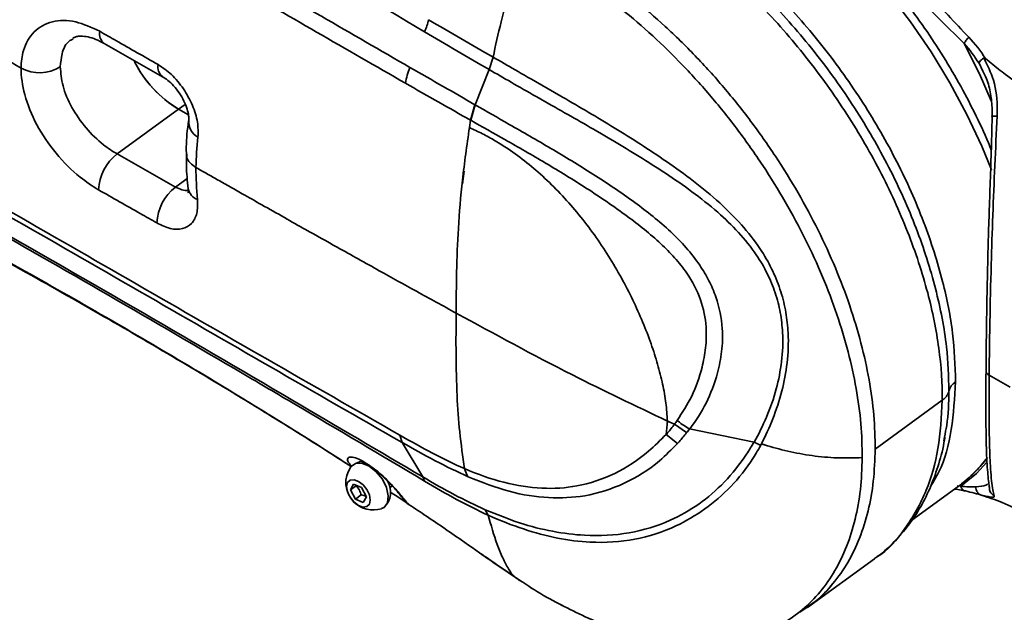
# Model space of a CAD drawing. Header units: millimetres. Extents: x -7686 to -856, y -458 to 6140.
# Tile 75 of 102: x -3483 to -3475, y 2007 to 2012. Entities that reach past the tile are written whole.
import ezdxf

# ---------------------------------------------------------------- set-up
doc = ezdxf.new("R2010")
doc.units = ezdxf.units.MM
doc.header["$LTSCALE"] = 5

msp = doc.modelspace()

# ---------------------------------------------------------------- linework, layer by layer
at = {"linetype": 'Continuous', "lineweight": 35}
for p, q in [((-3482.706, 2011.6729), (-3482.2223, 2011.3974)), ((-3475.4478, 2011.4206), (-3475.5737, 2011.6717)), ((-3479.5145, 2011.4567), (-3479.4816, 2011.56)), ((-3479.5137, 2011.4562), (-3479.4806, 2011.5594)), ((-3475.4199, 2011.4428), (-3475.4508, 2011.5084)), ((-3475.3982, 2011.5469), (-3475.2884, 2011.4586)), ((-3479.6311, 2011.1642), (-3479.5137, 2011.4562)), ((-3479.5145, 2011.4567), (-3479.5137, 2011.4562)), ((-3475.3493, 2011.1977), (-3475.4478, 2011.4206)), ((-3482.0905, 2011.1275), (-3482.0352, 2011.1677)), ((-3482.0905, 2011.1275), (-3482.6005, 2010.7561)), ((-3482.0905, 2011.1275), (-3482.0089, 2011.081)), ((-3482.0089, 2011.081), (-3482.0905, 2011.1275)), ((-3479.6678, 2011.0358), (-3479.632, 2011.1647)), ((-3479.6667, 2011.0352), (-3479.6311, 2011.1642)), ((-3479.6311, 2011.1642), (-3479.632, 2011.1647)), ((-3479.6774, 2010.9743), (-3479.6678, 2011.0358)), ((-3482.1169, 2010.4808), (-3482.6005, 2010.7561)), ((-3479.7216, 2010.6118), (-3479.7343, 2010.5082)), ((-3482.0189, 2010.5522), (-3482.1169, 2010.4808)), ((-3475.1934, 2008.8205), (-3475.3665, 2008.9192)), ((-3476.3114, 2008.3062), (-3475.7551, 2008.7112)), ((-3478.0353, 2008.5392), (-3477.9763, 2008.5129)), ((-3477.9763, 2008.5129), (-3477.8759, 2008.4428)), ((-3477.8521, 2008.4737), (-3477.852, 2008.4738)), ((-3477.3168, 2008.3649), (-3477.8512, 2008.4735)), ((-3480.2557, 2008.4228), (-3480.2351, 2008.3615)), ((-3478.0466, 2008.4275), (-3477.9509, 2008.3536)), ((-3475.7432, 2008.3762), (-3475.7374, 2008.4062)), ((-3480.0653, 2008.0764), (-3480.2351, 2008.3615)), ((-3477.3164, 2008.3648), (-3477.3168, 2008.3649)), ((-3475.7631, 2008.2751), (-3475.7538, 2008.2818)), ((-3475.4726, 2008.1037), (-3475.3845, 2008.1989)), ((-3480.0653, 2008.0764), (-3480.0494, 2008.041)), ((-3475.6012, 2007.9976), (-3475.4726, 2008.1037)), ((-3480.6641, 2007.9676), (-3480.6382, 2008.0158)), ((-3480.6159, 2008.0027), (-3480.6641, 2007.9676)), ((-3480.6382, 2008.0158), (-3480.5721, 2007.9871)), ((-3480.5721, 2007.9871), (-3480.5319, 2007.9102)), ((-3480.3386, 2007.9853), (-3480.3174, 2008.0007)), ((-3476.0088, 2007.7162), (-3475.6237, 2007.9966)), ((-3475.6313, 2008.002), (-3475.6012, 2007.9976)), ((-3475.6237, 2007.9966), (-3475.5973, 2008.0164)), ((-3480.6239, 2007.8907), (-3480.6641, 2007.9676)), ((-3480.5757, 2007.9258), (-3480.6239, 2007.8907)), ((-3480.5319, 2007.9102), (-3480.5578, 2007.862)), ((-3480.2811, 2007.9155), (-3480.3337, 2007.9501)), ((-3480.2811, 2007.9155), (-3480.1844, 2007.8511)), ((-3475.3646, 2007.9748), (-3475.3646, 2007.9748)), ((-3480.5578, 2007.862), (-3480.6239, 2007.8907)), ((-3479.5473, 2007.803), (-3479.5222, 2007.7581)), ((-3476.8731, 2006.9919), (-3476.3169, 2007.3969)), ((-3476.9085, 2006.9726), (-3476.925, 2006.9611))]:
    msp.add_line(p, q, dxfattribs=at)
at = {"linetype": 'Continuous', "lineweight": 35, "flags": 128}
for points in [[(-3475.3461, 2010.6236), (-3475.4268, 2010.82), (-3475.551, 2011.0845), (-3475.6917, 2011.3462), (-3475.8478, 2011.6029), (-3476.018, 2011.8526), (-3476.201, 2012.0933), (-3476.3954, 2012.3231), (-3476.5995, 2012.5401), (-3476.8117, 2012.7425), (-3477.0303, 2012.9289), (-3477.2536, 2013.0976), (-3477.4798, 2013.2472), (-3477.7071, 2013.3768), (-3477.9336, 2013.485), (-3478.1575, 2013.5712), (-3478.377, 2013.6346), (-3478.5905, 2013.6748), (-3478.7961, 2013.6913), (-3478.9922, 2013.684), (-3479.1772, 2013.6531), (-3479.3498, 2013.5987), (-3479.5084, 2013.5214), (-3479.6019, 2013.4601)], [(-3479.4806, 2011.5594), (-3479.4808, 2011.5594), (-3479.4816, 2011.56), (-3479.4816, 2011.56)], [(-3479.6678, 2011.0358), (-3479.6678, 2011.0358), (-3479.6669, 2011.0353), (-3479.6667, 2011.0352)], [(-3482.0105, 2010.4656), (-3482.0107, 2010.4671), (-3482.0109, 2010.4692)], [(-3480.6602, 2008.1595), (-3480.6593, 2008.1607), (-3480.6215, 2008.1877), (-3480.5692, 2008.1892), (-3480.5095, 2008.1652), (-3480.4504, 2008.1188)], [(-3480.4504, 2008.1188), (-3480.4, 2008.0564), (-3480.3651, 2007.9863), (-3480.3503, 2007.9181), (-3480.3576, 2007.8609), (-3480.3862, 2007.8224), (-3480.4072, 2007.812)], [(-3480.5599, 2008.0099), (-3480.5282, 2007.9701), (-3480.5072, 2007.9256), (-3480.5, 2007.8831), (-3480.5077, 2007.8491), (-3480.5292, 2007.8288), (-3480.5611, 2007.8252), (-3480.5987, 2007.839), (-3480.6361, 2007.8679), (-3480.6678, 2007.9077), (-3480.6888, 2007.9522), (-3480.696, 2007.9947), (-3480.6883, 2008.0287), (-3480.6669, 2008.049), (-3480.6349, 2008.0526), (-3480.5974, 2008.0388), (-3480.5599, 2008.0099)]]:
    msp.add_lwpolyline(points, dxfattribs=at)
at = {"linetype": 'Continuous', "lineweight": 35}
for centre, radius, start, end in [((-3480.6193, 2012.0169), 0.6209, 336.57392, 346.35389), ((-3482.643, 2011.7538), 0.1027, 168.82928, 232.1443), ((-3481.5754, 2011.9719), 0.9892, 206.68457, 238.61819), ((-3481.5816, 2011.9659), 0.9808, 207.28351, 238.74565), ((-3482.1597, 2011.4782), 0.1023, 168.91768, 232.377), ((-3483.2439, 2011.7511), 0.3212, 241.70353, 302.57135), ((-3479.6128, 2011.2452), 0.6032, 157.73241, 170.684), ((-3481.855, 2011.0263), 0.1512, 176.5986, 240.55814), ((-3482.3613, 2010.4448), 0.3926, 127.53599, 178.06865), ((-3481.8768, 2010.1692), 0.3934, 127.6225, 177.99652), ((-3481.8932, 2010.4913), 0.1201, 192.32374, 250.5582), ((-3476.3084, 2008.9324), 1.1596, 307.81991, 323.18285), ((-3480.4758, 2008.0279), 0.2266, 144.492, 225.17337), ((-3480.5671, 2008.1226), 0.0809, 88.47276, 124.83106), ((-3480.5081, 2007.95), 0.1763, 324.44984, 39.34424), ((-3480.4758, 2008.0279), 0.2266, 225.17337, 287.62656)]:
    msp.add_arc(centre, radius, start, end, dxfattribs=at)
for points, knots in [([(-3490.5869, 2017.7101), (-3490.5869, 2017.7101), (-3489.8375, 2017.2879), (-3488.0562, 2016.3104), (-3486.0113, 2015.1989), (-3484.1929, 2014.1834), (-3482.8524, 2013.4207), (-3481.3775, 2012.559), (-3480.4461, 2012.0056), (-3480.0496, 2011.77)], [0, 0, 0, 0, 0, 0.213425, 0.501583, 0.573682, 0.729196, 0.884711, 1, 1, 1, 1]), ([(-3480.1711, 2011.4738), (-3480.6608, 2011.7572), (-3482.1492, 2012.6184), (-3483.8902, 2013.6228), (-3486.1651, 2014.9061), (-3488.1565, 2016.0034), (-3489.8769, 2016.9717), (-3490.5848, 2017.3701)], [0, 0, 0, 0, 0.142561, 0.433226, 0.505879, 0.796691, 1, 1, 1, 1]), ([(-3490.6182, 2017.2426), (-3489.9112, 2016.8441), (-3488.1932, 2015.8757), (-3486.2045, 2014.7777), (-3483.9316, 2013.4937), (-3482.1915, 2012.4861), (-3480.6993, 2011.6259), (-3480.2081, 2011.3428)], [0, 0, 0, 0, 0.203332, 0.494102, 0.566739, 0.85739, 1, 1, 1, 1]), ([(-3490.7099, 2015.6534), (-3490.5169, 2015.5404), (-3490.1302, 2015.3138), (-3489.5454, 2014.9764), (-3488.9564, 2014.6385), (-3488.3578, 2014.2963), (-3487.7678, 2013.9596), (-3487.1946, 2013.633), (-3486.6065, 2013.2982), (-3485.9844, 2012.9439), (-3485.3224, 2012.5667), (-3484.659, 2012.1885), (-3484.0171, 2011.8225), (-3483.5962, 2011.5823), (-3483.3962, 2011.4682)], [0, 0, 0, 0, 0.079997, 0.160296, 0.240758, 0.321858, 0.405718, 0.482479, 0.55656, 0.646387, 0.737133, 0.827564, 0.918075, 1, 1, 1, 1]), ([(-3480.2557, 2008.4228), (-3480.6211, 2008.6316), (-3481.7155, 2009.257), (-3483.5265, 2010.3055), (-3485.7182, 2011.5485), (-3487.6441, 2012.628), (-3489.2977, 2013.5481), (-3490.2056, 2014.067), (-3490.6596, 2014.3264)], [0, 0, 0, 0, 0.105601, 0.316324, 0.526924, 0.737525, 0.868764, 1, 1, 1, 1]), ([(-3490.642, 2014.2634), (-3490.1875, 2014.0045), (-3489.2786, 2013.4868), (-3487.623, 2012.5676), (-3485.6946, 2011.4896), (-3483.5019, 2010.2459), (-3481.6901, 2009.1972), (-3480.6009, 2008.5692), (-3480.2351, 2008.3615), (-3480.2351, 2008.3615)], [0, 0, 0, 0, 0.131237, 0.262477, 0.473095, 0.683711, 0.894416, 1, 1, 1, 1, 1]), ([(-3480.0653, 2008.0764), (-3480.0653, 2008.0764), (-3480.4247, 2008.287), (-3481.6607, 2009.0178), (-3483.7944, 2010.2577), (-3486.5017, 2011.7655), (-3488.7915, 2013.0123), (-3490.1546, 2013.7708), (-3490.6137, 2014.0311), (-3490.6137, 2014.0311)], [0, 0, 0, 0, 0, 0.104164, 0.35942, 0.614618, 0.869398, 1, 1, 1, 1, 1]), ([(-3490.5996, 2013.9874), (-3490.1387, 2013.7302), (-3488.7785, 2012.9712), (-3486.4858, 2011.733), (-3483.9281, 2010.3114), (-3482.1521, 2009.2846), (-3480.9122, 2008.553), (-3480.4083, 2008.254), (-3480.0494, 2008.041)], [0, 0, 0, 0, 0.130558, 0.385312, 0.640529, 0.853727, 0.89583, 1, 1, 1, 1]), ([(-3475.349, 2010.7881), (-3475.3569, 2010.8082), (-3475.3975, 2010.9123), (-3475.4869, 2011.1), (-3475.6169, 2011.3489), (-3475.7623, 2011.5933), (-3475.9205, 2011.8315), (-3476.0906, 2012.062), (-3476.2716, 2012.2829), (-3476.4621, 2012.4929), (-3476.6607, 2012.6905), (-3476.8662, 2012.8741), (-3477.0772, 2013.0425), (-3477.2922, 2013.1945), (-3477.5098, 2013.3289), (-3477.7287, 2013.4447), (-3477.9472, 2013.5409), (-3478.164, 2013.6167), (-3478.3775, 2013.6712), (-3478.5861, 2013.7039), (-3478.7881, 2013.7144), (-3478.9816, 2013.7023), (-3479.1652, 2013.668), (-3479.3364, 2013.6113), (-3479.4865, 2013.5403), (-3479.5723, 2013.4788), (-3479.6108, 2013.4513)], [0, 0, 0, 0, 0.0104006, 0.0539077, 0.097387, 0.1408458, 0.1842921, 0.2277341, 0.2711799, 0.3146358, 0.3581104, 0.4016125, 0.4451503, 0.4887317, 0.5323626, 0.5760463, 0.6197801, 0.6635524, 0.7073289, 0.7510494, 0.7946325, 0.8379752, 0.8809736, 0.9235577, 0.9657306, 1, 1, 1, 1]), ([(-3478.9597, 2013.2422), (-3478.867, 2013.2137), (-3478.6815, 2013.1568), (-3478.4811, 2013.0619), (-3478.2301, 2012.9408), (-3477.9357, 2012.7706), (-3477.5129, 2012.4545), (-3477.1096, 2012.0762), (-3476.7361, 2011.6488), (-3476.4044, 2011.1828), (-3476.1224, 2010.6927), (-3475.8996, 2010.1913), (-3475.7475, 2009.7121), (-3475.6587, 2009.2644), (-3475.6494, 2008.9991), (-3475.6447, 2008.8664)], [0, 0, 0, 0, 0.062964, 0.125905, 0.130841, 0.219697, 0.308553, 0.397409, 0.486265, 0.575121, 0.663977, 0.752833, 0.841689, 0.920844, 1, 1, 1, 1]), ([(-3477.1122, 2013.2374), (-3477.1122, 2013.2374), (-3477.0354, 2013.1861), (-3476.8825, 2013.0763), (-3476.5792, 2012.8293), (-3476.2392, 2012.5035), (-3475.8807, 2012.0909), (-3475.6506, 2011.8468), (-3475.5356, 2011.7247)], [0, 0, 0, 0, 0.000002, 0.135029, 0.270093, 0.547217, 0.773651, 1, 1, 1, 1]), ([(-3475.7551, 2008.7112), (-3475.7551, 2008.7112), (-3475.7541, 2008.8498), (-3475.7739, 2009.1398), (-3475.8683, 2009.6111), (-3476.0329, 2010.1099), (-3476.2659, 2010.6222), (-3476.5591, 2011.1219), (-3476.9023, 2011.5958), (-3477.2878, 2012.0294), (-3477.7031, 2012.4117), (-3478.1376, 2012.7303), (-3478.528, 2012.9478), (-3478.8684, 2013.0934), (-3479.0822, 2013.1623), (-3479.1891, 2013.1967)], [0, 0, 0, 0, 0.0000007, 0.0832481, 0.1664957, 0.2557707, 0.3450453, 0.434239, 0.5234328, 0.6127984, 0.7021644, 0.7915345, 0.8809072, 0.9404891, 1, 1, 1, 1]), ([(-3475.6999, 2008.7888), (-3475.7036, 2008.9093), (-3475.7119, 2009.18), (-3475.8013, 2009.6363), (-3475.9611, 2010.1392), (-3476.1889, 2010.646), (-3476.4742, 2011.1418), (-3476.8115, 2011.6118), (-3477.1894, 2012.0441), (-3477.5981, 2012.4242), (-3478.001, 2012.7253), (-3478.3804, 2012.9479), (-3478.6854, 2013.094), (-3478.8797, 2013.1555), (-3478.9536, 2013.1789)], [0, 0, 0, 0, 0.073246, 0.164562, 0.255878, 0.347184, 0.438491, 0.529821, 0.621152, 0.712459, 0.803766, 0.878635, 0.953879, 1, 1, 1, 1]), ([(-3475.5737, 2011.6717), (-3475.6937, 2011.7897), (-3475.934, 2012.0259), (-3476.3016, 2012.4223), (-3476.6398, 2012.7398), (-3476.9379, 2012.984), (-3477.0918, 2013.0914), (-3477.1688, 2013.1451)], [0, 0, 0, 0, 0.2289358, 0.4584693, 0.7261303, 0.8630859, 1, 1, 1, 1]), ([(-3476.3114, 2008.3062), (-3476.3134, 2008.3991), (-3476.3173, 2008.5849), (-3476.3586, 2008.8807), (-3476.4252, 2009.1851), (-3476.519, 2009.4962), (-3476.6383, 2009.8104), (-3476.7819, 2010.1243), (-3476.9484, 2010.4346), (-3477.1358, 2010.738), (-3477.3423, 2011.0311), (-3477.5655, 2011.3108), (-3477.8032, 2011.5742), (-3478.0527, 2011.8184), (-3478.3114, 2012.0409), (-3478.5765, 2012.2386), (-3478.8452, 2012.4122), (-3479.0244, 2012.5038), (-3479.1141, 2012.5496)], [0, 0, 0, 0, 0.0625, 0.125, 0.1875, 0.25, 0.3125, 0.375, 0.4375, 0.5, 0.5625, 0.625, 0.6875, 0.75, 0.8125, 0.875, 0.9375, 1, 1, 1, 1]), ([(-3479.4816, 2011.56), (-3479.4604, 2011.6566), (-3479.4262, 2011.8127), (-3479.3699, 2012.0273), (-3479.3207, 2012.1926), (-3479.2716, 2012.3388), (-3479.2327, 2012.4285), (-3479.215, 2012.4694)], [0, 0, 0, 0, 0.328341, 0.530566, 0.711647, 0.868666, 1, 1, 1, 1]), ([(-3482.7438, 2011.7737), (-3482.8113, 2011.8051), (-3482.9509, 2011.8702), (-3483.145, 2011.865), (-3483.2979, 2011.781), (-3483.3797, 2011.6381), (-3483.3957, 2011.5207), (-3483.3962, 2011.4682), (-3483.3962, 2011.4682)], [0, 0, 0, 0, 0.200288, 0.414306, 0.630096, 0.845767, 0.999997, 1, 1, 1, 1]), ([(-3479.4816, 2011.56), (-3479.4816, 2011.56), (-3479.5714, 2011.6117), (-3479.7499, 2011.715), (-3479.9272, 2011.8186), (-3480.0159, 2011.8704)], [0, 0, 0, 0, 0.0000064, 0.5001507, 1, 1, 1, 1]), ([(-3482.2601, 2011.4978), (-3482.3756, 2011.5636), (-3482.5369, 2011.6555), (-3482.698, 2011.7475), (-3482.7438, 2011.7737)], [0, 0, 0, 0, 0.715855, 1, 1, 1, 1]), ([(-3480.0496, 2011.77), (-3479.9609, 2011.7175), (-3479.7835, 2011.6125), (-3479.6042, 2011.5087), (-3479.5145, 2011.4567)], [0, 0, 0, 0, 0.499778, 1, 1, 1, 1]), ([(-3483.071, 2011.4804), (-3483.0676, 2011.5163), (-3483.0596, 2011.6021), (-3483.0212, 2011.6839), (-3482.9743, 2011.7061), (-3482.9653, 2011.7104)], [0, 0, 0, 0, 0.368122, 0.879468, 1, 1, 1, 1]), ([(-3482.9683, 2011.7157), (-3482.96, 2011.7208), (-3482.9458, 2011.7297), (-3482.9016, 2011.7357), (-3482.8451, 2011.7299), (-3482.778, 2011.7101), (-3482.7299, 2011.6847), (-3482.7061, 2011.6721)], [0, 0, 0, 0, 0.264298, 0.455709, 0.65583, 0.830446, 1, 1, 1, 1]), ([(-3475.4508, 2011.5084), (-3475.4888, 2011.5655), (-3475.5269, 2011.6227), (-3475.5737, 2011.6717), (-3475.5737, 2011.6717)], [0, 0, 0, 0, 0.999978, 1, 1, 1, 1]), ([(-3475.5356, 2011.7247), (-3475.4851, 2011.6685), (-3475.4346, 2011.6123), (-3475.3982, 2011.5469), (-3475.3982, 2011.5469)], [0, 0, 0, 0, 0.9999804, 1, 1, 1, 1]), ([(-3481.9293, 2010.8946), (-3481.9282, 2010.9352), (-3481.926, 2011.0166), (-3481.9706, 2011.1597), (-3482.0455, 2011.2979), (-3482.1457, 2011.4202), (-3482.2224, 2011.4722), (-3482.2601, 2011.4978)], [0, 0, 0, 0, 0.201885, 0.40428, 0.606065, 0.806486, 1, 1, 1, 1]), ([(-3477.2554, 2008.3493), (-3477.2554, 2008.3493), (-3477.222, 2008.4148), (-3477.1583, 2008.5536), (-3477.0832, 2008.7793), (-3477.0367, 2009.0198), (-3477.0275, 2009.2413), (-3477.0493, 2009.4411), (-3477.0905, 2009.6135), (-3477.1575, 2009.7836), (-3477.2576, 2009.9644), (-3477.3975, 2010.1481), (-3477.5811, 2010.3364), (-3477.7895, 2010.5119), (-3478.0841, 2010.7254), (-3478.4513, 2010.9618), (-3478.8806, 2011.2145), (-3479.2219, 2011.4095), (-3479.4202, 2011.5244), (-3479.4806, 2011.5594)], [0, 0, 0, 0, 0.000001, 0.064077, 0.128097, 0.186564, 0.244942, 0.283506, 0.322041, 0.360672, 0.399303, 0.45001, 0.500804, 0.558587, 0.616449, 0.727648, 0.839359, 0.951061, 1, 1, 1, 1]), ([(-3475.4116, 2011.5526), (-3475.4181, 2011.5476), (-3475.4311, 2011.5375), (-3475.4445, 2011.5231), (-3475.4498, 2011.5141), (-3475.4508, 2011.5097), (-3475.4508, 2011.5087), (-3475.4508, 2011.5084)], [0, 0, 0, 0, 0.295575, 0.591147, 0.886768, 0.971385, 1, 1, 1, 1]), ([(-3475.3982, 2011.5469), (-3475.3994, 2011.5479), (-3475.4016, 2011.5497), (-3475.4049, 2011.5518), (-3475.4075, 2011.5529), (-3475.4096, 2011.5532), (-3475.4108, 2011.5531), (-3475.4113, 2011.5527), (-3475.4116, 2011.5526)], [0, 0, 0, 0, 0.31893, 0.54093, 0.776298, 0.870586, 0.950069, 1, 1, 1, 1]), ([(-3475.4116, 2011.5526), (-3475.3812, 2011.4925), (-3475.3138, 2011.3594), (-3475.2978, 2011.1875), (-3475.3008, 2011.0871), (-3475.3013, 2011.0705)], [0, 0, 0, 0, 0.40717, 0.901988, 1, 1, 1, 1]), ([(-3483.3962, 2011.4682), (-3483.3962, 2011.4682), (-3483.3966, 2011.3999), (-3483.3753, 2011.2447), (-3483.2754, 2010.9959), (-3483.1131, 2010.756), (-3482.9285, 2010.5698), (-3482.8052, 2010.4909), (-3482.7537, 2010.458)], [0, 0, 0, 0, 0.000003, 0.20119, 0.416986, 0.632358, 0.846464, 1, 1, 1, 1]), ([(-3482.6005, 2010.7561), (-3482.638, 2010.7799), (-3482.7275, 2010.8368), (-3482.8628, 2010.9693), (-3482.9818, 2011.1399), (-3483.0582, 2011.3205), (-3483.0668, 2011.4282), (-3483.071, 2011.4804)], [0, 0, 0, 0, 0.1545859, 0.369316, 0.5838342, 0.7984131, 1, 1, 1, 1]), ([(-3479.632, 2011.1647), (-3479.7199, 2011.2154), (-3479.8999, 2011.3192), (-3480.0793, 2011.4215), (-3480.1711, 2011.4738)], [0, 0, 0, 0, 0.488295, 1, 1, 1, 1]), ([(-3479.5137, 2011.4562), (-3479.5137, 2011.4562), (-3479.4533, 2011.4213), (-3479.2558, 2011.3067), (-3478.9164, 2011.1151), (-3478.4891, 2010.8711), (-3478.124, 2010.6462), (-3477.8309, 2010.4456), (-3477.6251, 2010.2831), (-3477.443, 2010.1083), (-3477.3041, 2009.9365), (-3477.2043, 2009.7658), (-3477.1371, 2009.6039), (-3477.0956, 2009.4387), (-3477.0736, 2009.2455), (-3477.0829, 2009.0307), (-3477.1305, 2008.7933), (-3477.2092, 2008.5681), (-3477.279, 2008.4296), (-3477.3164, 2008.3648), (-3477.3164, 2008.3648)], [0, 0, 0, 0, 0.000001, 0.049715, 0.162406, 0.275094, 0.387319, 0.444385, 0.501368, 0.550757, 0.600044, 0.637528, 0.675011, 0.712781, 0.750582, 0.808511, 0.866538, 0.933241, 0.999999, 1, 1, 1, 1]), ([(-3475.422, 2011.4481), (-3475.4101, 2011.4258), (-3475.378, 2011.3657), (-3475.3521, 2011.2562), (-3475.341, 2011.1501), (-3475.3427, 2011.0871), (-3475.3433, 2011.0677)], [0, 0, 0, 0, 0.196345, 0.529065, 0.854729, 1, 1, 1, 1]), ([(-3474.5721, 2011.0031), (-3474.6825, 2011.0661), (-3474.9028, 2011.1918), (-3475.1425, 2011.3477), (-3475.2694, 2011.4442), (-3475.2884, 2011.4586)], [0, 0, 0, 0, 0.460521, 0.919474, 1, 1, 1, 1]), ([(-3482.2224, 2011.397), (-3482.2081, 2011.388), (-3482.1792, 2011.3698), (-3482.1298, 2011.3224), (-3482.0831, 2011.263), (-3482.0441, 2011.1952), (-3482.0176, 2011.1277), (-3482.0057, 2011.0744), (-3482.0051, 2011.0413), (-3482.006, 2011.0367), (-3482.0063, 2011.0354)], [0, 0, 0, 0, 0.128191, 0.25962, 0.401616, 0.547355, 0.692103, 0.832998, 0.953388, 1, 1, 1, 1]), ([(-3480.2081, 2011.3428), (-3480.1161, 2011.2904), (-3479.9365, 2011.1881), (-3479.7561, 2011.0859), (-3479.6678, 2011.0358), (-3479.6678, 2011.0358)], [0, 0, 0, 0, 0.51216, 0.999994, 1, 1, 1, 1]), ([(-3477.8512, 2008.4735), (-3477.8512, 2008.4735), (-3477.85, 2008.4751), (-3477.7989, 2008.5398), (-3477.7089, 2008.6815), (-3477.624, 2008.901), (-3477.5807, 2009.114), (-3477.5729, 2009.3246), (-3477.6121, 2009.5285), (-3477.6884, 2009.7052), (-3477.7703, 2009.8435), (-3477.878, 2009.9802), (-3478.0558, 2010.1616), (-3478.3191, 2010.3686), (-3478.6543, 2010.5939), (-3479.0028, 2010.804), (-3479.3284, 2010.9906), (-3479.5369, 2011.1103), (-3479.6311, 2011.1642), (-3479.6311, 2011.1642)], [0, 0, 0, 0, 0.0000011, 0.0021767, 0.0885688, 0.1748314, 0.2279692, 0.2809809, 0.3495327, 0.3845413, 0.4195637, 0.462513, 0.5055491, 0.5975674, 0.7023544, 0.8075186, 0.9126887, 0.9999989, 1, 1, 1, 1]), ([(-3482.0064, 2011.0325), (-3482.0079, 2011.0223), (-3482.0201, 2010.9412), (-3482.0278, 2010.8488), (-3482.0255, 2010.7637), (-3482.0252, 2010.754)], [0, 0, 0, 0, 0.112855, 0.899011, 1, 1, 1, 1]), ([(-3479.6667, 2011.0352), (-3479.5723, 2010.9819), (-3479.3662, 2010.8656), (-3479.0458, 2010.6822), (-3478.7063, 2010.4749), (-3478.3847, 2010.2559), (-3478.1369, 2010.0607), (-3477.974, 2009.8967), (-3477.8524, 2009.7455), (-3477.7485, 2009.547), (-3477.7086, 2009.3312), (-3477.7149, 2009.1446), (-3477.7532, 2008.9475), (-3477.8275, 2008.7384), (-3477.912, 2008.6085), (-3477.9543, 2008.5436)], [0, 0, 0, 0, 0.092695, 0.202342, 0.311988, 0.421266, 0.513048, 0.553644, 0.594141, 0.657038, 0.719938, 0.771432, 0.823059, 0.911455, 1, 1, 1, 1]), ([(-3475.3418, 2011.0676), (-3475.3431, 2011.0053), (-3475.3465, 2010.8477), (-3475.3549, 2010.6), (-3475.3643, 2010.3305), (-3475.3731, 2010.068), (-3475.3797, 2009.8139), (-3475.3846, 2009.5689), (-3475.3884, 2009.3418), (-3475.391, 2009.137), (-3475.3921, 2009.0139), (-3475.3926, 2008.956)], [0, 0, 0, 0, 0.08303, 0.210143, 0.329508, 0.44323, 0.564822, 0.679758, 0.791585, 0.902048, 1, 1, 1, 1]), ([(-3475.3013, 2011.0705), (-3475.3073, 2010.9337), (-3475.3195, 2010.6587), (-3475.3367, 2010.2451), (-3475.3511, 2009.8056), (-3475.3597, 2009.4328), (-3475.3645, 2009.1303), (-3475.3658, 2008.9895), (-3475.3665, 2008.9192)], [0, 0, 0, 0, 0.1785652, 0.35907, 0.541539, 0.7661656, 0.8830865, 1, 1, 1, 1]), ([(-3475.3419, 2011.0676), (-3475.3421, 2011.0678), (-3475.3426, 2011.0684), (-3475.3383, 2011.0692), (-3475.3297, 2011.0699), (-3475.3173, 2011.0704), (-3475.3066, 2011.0705), (-3475.3013, 2011.0705)], [0, 0, 0, 0, 0.130701, 0.348026, 0.565351, 0.782675, 1, 1, 1, 1]), ([(-3479.7878, 2009.4352), (-3479.787, 2009.5485), (-3479.7853, 2009.7802), (-3479.772, 2010.146), (-3479.7389, 2010.5444), (-3479.6983, 2010.8284), (-3479.6774, 2010.9743)], [0, 0, 0, 0, 0.229614, 0.469517, 0.727469, 1, 1, 1, 1]), ([(-3479.6774, 2010.9743), (-3479.6416, 2010.958), (-3479.57, 2010.9254), (-3479.463, 2010.866), (-3479.2867, 2010.7548), (-3479.046, 2010.5625), (-3478.7629, 2010.2582), (-3478.5167, 2009.9123), (-3478.3158, 2009.5459), (-3478.1892, 2009.2424), (-3478.1148, 2009.0104), (-3478.0738, 2008.8461), (-3478.0454, 2008.6882), (-3478.0387, 2008.5887), (-3478.0354, 2008.5392)], [0, 0, 0, 0, 0.042628, 0.08522, 0.127885, 0.25564, 0.383939, 0.513044, 0.640604, 0.765996, 0.825715, 0.88505, 0.942906, 1, 1, 1, 1]), ([(-3481.9458, 2010.6432), (-3481.9458, 2010.6432), (-3481.945, 2010.7295), (-3481.9372, 2010.8121), (-3481.9293, 2010.8946)], [0, 0, 0, 0, 0.000014, 1, 1, 1, 1]), ([(-3482.0248, 2010.7535), (-3482.0251, 2010.6912), (-3482.0254, 2010.5969), (-3482.0137, 2010.499), (-3482.0098, 2010.4658)], [0, 0, 0, 0, 0.659858, 1, 1, 1, 1]), ([(-3481.9458, 2010.6432), (-3481.9634, 2010.6555), (-3481.9985, 2010.68), (-3482.0233, 2010.7206), (-3482.0218, 2010.7457), (-3482.0213, 2010.7541)], [0, 0, 0, 0, 0.399288, 0.798575, 1, 1, 1, 1]), ([(-3481.9332, 2010.378), (-3481.9397, 2010.4675), (-3481.9463, 2010.5571), (-3481.9458, 2010.6432), (-3481.9458, 2010.6432)], [0, 0, 0, 0, 0.999986, 1, 1, 1, 1]), ([(-3481.9458, 2010.6432), (-3481.9179, 2010.6273), (-3481.8603, 2010.5947), (-3481.7704, 2010.5437), (-3481.6703, 2010.487), (-3481.546, 2010.4167), (-3481.3916, 2010.3293), (-3481.2165, 2010.2305), (-3481.0077, 2010.1128), (-3480.7454, 2009.9656), (-3480.4392, 2009.7943), (-3480.1104, 2009.6123), (-3479.8974, 2009.4954), (-3479.7878, 2009.4352)], [0, 0, 0, 0, 0.039122, 0.080491, 0.125613, 0.179068, 0.254036, 0.341216, 0.423401, 0.545153, 0.706348, 0.848945, 1, 1, 1, 1]), ([(-3484.7917, 2010.5615), (-3484.7879, 2010.5595), (-3484.5505, 2010.4353), (-3484.0746, 2010.1771), (-3483.3646, 2009.7854), (-3482.657, 2009.3819), (-3481.9706, 2008.9785), (-3481.366, 2008.6102), (-3480.9331, 2008.3399), (-3480.7177, 2008.2), (-3480.6583, 2008.1614)], [0, 0, 0, 0, 0.002785, 0.172152, 0.345057, 0.517659, 0.685374, 0.843129, 0.956753, 1, 1, 1, 1]), ([(-3480.6724, 2008.1705), (-3480.7418, 2008.2151), (-3480.9906, 2008.3752), (-3481.4398, 2008.6543), (-3482.0361, 2009.0146), (-3482.6811, 2009.3922), (-3483.3617, 2009.7788), (-3484.0595, 2010.1646), (-3484.5287, 2010.4149), (-3484.7624, 2010.5396)], [0, 0, 0, 0, 0.0510068, 0.1829795, 0.3297638, 0.4885016, 0.6559336, 0.8286323, 1, 1, 1, 1]), ([(-3482.7537, 2010.458), (-3482.6383, 2010.3924), (-3482.4771, 2010.3007), (-3482.3158, 2010.209), (-3482.2699, 2010.183)], [0, 0, 0, 0, 0.715855, 1, 1, 1, 1]), ([(-3482.0107, 2010.4564), (-3482.0114, 2010.456), (-3482.0242, 2010.4489), (-3482.0609, 2010.4547), (-3482.0984, 2010.4722), (-3482.1169, 2010.4808)], [0, 0, 0, 0, 0.032282, 0.523328, 1, 1, 1, 1]), ([(-3482.0117, 2010.4693), (-3482.0108, 2010.4615), (-3482.0085, 2010.4422), (-3482.0122, 2010.4331), (-3482.0111, 2010.4355), (-3482.0111, 2010.4356)], [0, 0, 0, 0, 0.400774, 0.983289, 1, 1, 1, 1]), ([(-3482.2699, 2010.183), (-3482.2322, 2010.1651), (-3482.1554, 2010.1288), (-3482.0543, 2010.1291), (-3481.978, 2010.1728), (-3481.9317, 2010.257), (-3481.9327, 2010.3377), (-3481.9332, 2010.378)], [0, 0, 0, 0, 0.193514, 0.393935, 0.59572, 0.798115, 1, 1, 1, 1]), ([(-3479.7191, 2008.1449), (-3479.7331, 2008.2454), (-3479.7605, 2008.4411), (-3479.783, 2008.7595), (-3479.7904, 2009.0902), (-3479.7887, 2009.3219), (-3479.7878, 2009.4352)], [0, 0, 0, 0, 0.248334, 0.483493, 0.747406, 1, 1, 1, 1]), ([(-3479.7878, 2009.4352), (-3479.4697, 2009.2618), (-3478.9001, 2008.9512), (-3478.3002, 2008.6654), (-3478.0354, 2008.5392)], [0, 0, 0, 0, 0.558506, 1, 1, 1, 1]), ([(-3475.3926, 2008.9563), (-3475.3929, 2008.91), (-3475.3936, 2008.8047), (-3475.3938, 2008.6529), (-3475.3931, 2008.503), (-3475.3913, 2008.3688), (-3475.3881, 2008.2514), (-3475.3823, 2008.1528), (-3475.3754, 2008.0736), (-3475.3683, 2008.0132), (-3475.3654, 2007.9904), (-3475.364, 2007.9793)], [0, 0, 0, 0, 0.082221, 0.186547, 0.296494, 0.407975, 0.522132, 0.639644, 0.758064, 0.882254, 1, 1, 1, 1]), ([(-3475.3919, 2008.9559), (-3475.3921, 2008.955), (-3475.3938, 2008.9478), (-3475.3862, 2008.9337), (-3475.3731, 2008.924), (-3475.3665, 2008.9192)], [0, 0, 0, 0, 0.066558, 0.533279, 1, 1, 1, 1]), ([(-3475.3665, 2008.9192), (-3475.3665, 2008.9192), (-3475.3675, 2008.7875), (-3475.3677, 2008.6037), (-3475.3651, 2008.3993), (-3475.3613, 2008.2586), (-3475.3553, 2008.1379), (-3475.3468, 2008.0389), (-3475.3359, 2007.9647), (-3475.3285, 2007.9345), (-3475.3249, 2007.9195)], [0, 0, 0, 0, 0.000002, 0.2244114, 0.3413873, 0.4583814, 0.5914874, 0.7246316, 0.8622927, 1, 1, 1, 1]), ([(-3475.6447, 2008.8664), (-3475.6529, 2008.731), (-3475.6693, 2008.4603), (-3475.7463, 2008.1698), (-3475.8283, 2008.0354), (-3475.8526, 2007.9957)], [0, 0, 0, 0, 0.413356, 0.826712, 1, 1, 1, 1]), ([(-3475.6999, 2008.7888), (-3475.7023, 2008.7808), (-3475.7076, 2008.7626), (-3475.7255, 2008.7357), (-3475.7452, 2008.7194), (-3475.7551, 2008.7112)], [0, 0, 0, 0, 0.282138, 0.641069, 1, 1, 1, 1]), ([(-3475.7374, 2008.4062), (-3475.7306, 2008.438), (-3475.7053, 2008.5568), (-3475.7022, 2008.6907), (-3475.6999, 2008.7888)], [0, 0, 0, 0, 0.268287, 1, 1, 1, 1]), ([(-3476.3185, 2007.3993), (-3476.3123, 2007.4027), (-3476.2081, 2007.4586), (-3476.0557, 2007.6434), (-3475.882, 2007.9435), (-3475.7774, 2008.3043), (-3475.7626, 2008.5744), (-3475.7551, 2008.7112)], [0, 0, 0, 0, 0.015842, 0.266834, 0.525113, 0.759606, 1, 1, 1, 1]), ([(-3477.9763, 2008.5129), (-3477.9763, 2008.5129), (-3477.9948, 2008.4881), (-3478.0181, 2008.4594), (-3478.0425, 2008.4321), (-3478.0466, 2008.4276), (-3478.0466, 2008.4276)], [0, 0, 0, 0, 0.000026, 0.832688, 0.999974, 1, 1, 1, 1]), ([(-3478.0465, 2008.4278), (-3478.0449, 2008.4399), (-3478.0416, 2008.4643), (-3478.0378, 2008.5015), (-3478.0362, 2008.5267), (-3478.0354, 2008.5392)], [0, 0, 0, 0, 0.333875, 0.669576, 1, 1, 1, 1]), ([(-3477.9543, 2008.5436), (-3477.9616, 2008.5333), (-3477.9688, 2008.5229), (-3477.9763, 2008.5129), (-3477.9763, 2008.5129)], [0, 0, 0, 0, 0.999946, 1, 1, 1, 1]), ([(-3477.9543, 2008.5436), (-3477.952, 2008.5416), (-3477.9211, 2008.5145), (-3477.8852, 2008.4934), (-3477.852, 2008.4738)], [0, 0, 0, 0, 0.074112, 1, 1, 1, 1]), ([(-3477.8759, 2008.4428), (-3477.8759, 2008.4428), (-3477.8679, 2008.453), (-3477.8599, 2008.4633), (-3477.8521, 2008.4737), (-3477.8521, 2008.4737)], [0, 0, 0, 0, 0.000105, 0.999923, 1, 1, 1, 1]), ([(-3477.852, 2008.4738), (-3477.8518, 2008.4737), (-3477.8515, 2008.4736), (-3477.8513, 2008.4735), (-3477.8512, 2008.4735)], [0, 0, 0, 0, 0.797593, 1, 1, 1, 1]), ([(-3479.7191, 2008.1448), (-3479.7191, 2008.1448), (-3479.8069, 2008.1826), (-3479.9855, 2008.2701), (-3480.1654, 2008.3718), (-3480.2557, 2008.4228)], [0, 0, 0, 0, 0.000006, 0.498238, 1, 1, 1, 1]), ([(-3478.0465, 2008.4278), (-3478.094, 2008.3799), (-3478.2234, 2008.2491), (-3478.467, 2008.0925), (-3478.7639, 2007.9911), (-3479.0726, 2007.9712), (-3479.3852, 2008.0183), (-3479.6078, 2008.0969), (-3479.7191, 2008.1449), (-3479.7191, 2008.1449)], [0, 0, 0, 0, 0.1144038, 0.3124049, 0.5102352, 0.6748776, 0.8393487, 0.9999984, 1, 1, 1, 1]), ([(-3477.9509, 2008.3536), (-3477.9466, 2008.3584), (-3477.9209, 2008.387), (-3477.8964, 2008.4174), (-3477.8759, 2008.4428)], [0, 0, 0, 0, 0.166315, 1, 1, 1, 1]), ([(-3476.2949, 2007.4147), (-3476.2923, 2007.4164), (-3476.2401, 2007.4512), (-3476.1516, 2007.5371), (-3476.0322, 2007.6727), (-3475.9312, 2007.8276), (-3475.847, 2007.9977), (-3475.7827, 2008.1838), (-3475.7453, 2008.321), (-3475.735, 2008.3991), (-3475.734, 2008.4067)], [0, 0, 0, 0, 0.008425, 0.168868, 0.329484, 0.490822, 0.653201, 0.816152, 0.981926, 1, 1, 1, 1]), ([(-3480.2351, 2008.3615), (-3480.2351, 2008.3615), (-3480.1437, 2008.3096), (-3479.96, 2008.2041), (-3479.779, 2008.119), (-3479.6883, 2008.0764)], [0, 0, 0, 0, 0.0000063, 0.4990903, 1, 1, 1, 1]), ([(-3479.6883, 2008.0764), (-3479.5735, 2008.0316), (-3479.3415, 2007.9409), (-3479.0175, 2007.8929), (-3478.6979, 2007.9098), (-3478.389, 2008.01), (-3478.134, 2008.168), (-3478.0001, 2008.3039), (-3477.951, 2008.3537)], [0, 0, 0, 0, 0.161351, 0.326154, 0.491126, 0.688398, 0.885731, 1, 1, 1, 1]), ([(-3477.3168, 2008.3649), (-3477.3168, 2008.3649), (-3477.337, 2008.3298), (-3477.4128, 2008.209), (-3477.5571, 2008.0257), (-3477.7717, 2007.843), (-3478.0352, 2007.6923), (-3478.349, 2007.5979), (-3478.6781, 2007.5798), (-3478.9854, 2007.6183), (-3479.2604, 2007.6865), (-3479.4518, 2007.7642), (-3479.5473, 2007.803)], [0, 0, 0, 0, 0.0000012, 0.0446018, 0.1589215, 0.273738, 0.3881763, 0.5401506, 0.6921564, 0.7947077, 0.8975272, 1, 1, 1, 1]), ([(-3479.5222, 2007.7581), (-3479.5222, 2007.7581), (-3479.4235, 2007.7133), (-3479.2281, 2007.6367), (-3478.9455, 2007.5616), (-3478.6322, 2007.5222), (-3478.3009, 2007.5445), (-3477.9881, 2007.6465), (-3477.7224, 2007.8017), (-3477.5044, 2007.9877), (-3477.3543, 2008.1777), (-3477.2778, 2008.3079), (-3477.2549, 2008.3491), (-3477.2549, 2008.3491)], [0, 0, 0, 0, 0.000001, 0.102157, 0.204666, 0.30685, 0.4578, 0.60879, 0.722397, 0.836323, 0.949708, 0.999999, 1, 1, 1, 1]), ([(-3477.3164, 2008.3648), (-3477.3104, 2008.3618), (-3477.3003, 2008.3567), (-3477.2875, 2008.3499), (-3477.2782, 2008.3452), (-3477.2715, 2008.3421), (-3477.2665, 2008.3406), (-3477.263, 2008.3404), (-3477.2601, 2008.3415), (-3477.2587, 2008.3432), (-3477.2578, 2008.3444), (-3477.2577, 2008.3447)], [0, 0, 0, 0, 0.290498, 0.487784, 0.623289, 0.742151, 0.810671, 0.859596, 0.908795, 0.984436, 1, 1, 1, 1]), ([(-3477.2577, 2008.3447), (-3477.2569, 2008.3462), (-3477.2561, 2008.3477), (-3477.2554, 2008.3493), (-3477.2554, 2008.3493)], [0, 0, 0, 0, 0.999378, 1, 1, 1, 1]), ([(-3477.2549, 2008.3491), (-3477.2549, 2008.3491), (-3477.2549, 2008.3491), (-3477.2549, 2008.3491), (-3477.2549, 2008.3491), (-3477.2549, 2008.3491), (-3477.255, 2008.3489), (-3477.2555, 2008.3482), (-3477.2563, 2008.3467), (-3477.2572, 2008.3454), (-3477.2577, 2008.3447)], [0, 0, 0, 0, 0.0001554, 0.0005004, 0.0018785, 0.0073414, 0.0291343, 0.1162468, 0.4646318, 1, 1, 1, 1]), ([(-3477.2549, 2008.3491), (-3477.2465, 2008.3465), (-3477.1752, 2008.3245), (-3477.0377, 2008.2871), (-3476.8364, 2008.2486), (-3476.6279, 2008.2299), (-3476.4885, 2008.2338), (-3476.4188, 2008.2358)], [0, 0, 0, 0, 0.031967, 0.274048, 0.516044, 0.757961, 1, 1, 1, 1]), ([(-3480.1769, 2007.8433), (-3480.1772, 2007.8435), (-3480.1874, 2007.8476), (-3480.2138, 2007.8843), (-3480.2797, 2007.9648), (-3480.361, 2008.052), (-3480.4405, 2008.1231), (-3480.5145, 2008.1784), (-3480.5814, 2008.2181), (-3480.6395, 2008.2403), (-3480.6789, 2008.2417), (-3480.6924, 2008.2226), (-3480.6842, 2008.1939), (-3480.66, 2008.1724), (-3480.6524, 2008.1657)], [0, 0, 0, 0, 0.005587, 0.150981, 0.272826, 0.375604, 0.46544, 0.529656, 0.608695, 0.688095, 0.769803, 0.857769, 0.955467, 1, 1, 1, 1]), ([(-3476.4188, 2008.2358), (-3476.4221, 2008.1462), (-3476.4289, 2007.9669), (-3476.4741, 2007.721), (-3476.5445, 2007.4953), (-3476.6419, 2007.2937), (-3476.7645, 2007.118), (-3476.9113, 2006.9701), (-3477.0806, 2006.8516), (-3477.2705, 2006.7638), (-3477.4791, 2006.7077), (-3477.7041, 2006.6837), (-3477.9431, 2006.6924), (-3478.1936, 2006.7331), (-3478.4528, 2006.8068), (-3478.6946, 2006.8991), (-3478.8499, 2006.9798), (-3478.9158, 2007.014)], [0, 0, 0, 0, 0.067858, 0.135715, 0.203573, 0.271431, 0.339288, 0.407146, 0.475004, 0.542861, 0.610719, 0.678577, 0.746434, 0.814292, 0.882149, 0.950007, 1, 1, 1, 1]), ([(-3476.3114, 2008.3062), (-3476.3147, 2008.2163), (-3476.3215, 2008.0367), (-3476.3668, 2007.7902), (-3476.4374, 2007.564), (-3476.5349, 2007.3617), (-3476.6583, 2007.1863), (-3476.7915, 2007.0476), (-3476.8929, 2006.9815), (-3476.9364, 2006.953)], [0, 0, 0, 0, 0.148065, 0.296129, 0.444194, 0.592259, 0.740323, 0.888388, 1, 1, 1, 1]), ([(-3476.3114, 2008.3062), (-3476.3147, 2008.2163), (-3476.3215, 2008.0367), (-3476.3668, 2007.7901), (-3476.4374, 2007.564), (-3476.5347, 2007.3615), (-3476.6588, 2007.1869), (-3476.773, 2007.0641), (-3476.8531, 2007.0107), (-3476.8757, 2006.9955)], [0, 0, 0, 0, 0.1563613, 0.3127229, 0.4690836, 0.6254451, 0.7818068, 0.9381676, 1, 1, 1, 1]), ([(-3475.5953, 2008.0188), (-3475.5535, 2008.0527), (-3475.4773, 2008.1145), (-3475.4145, 2008.1918), (-3475.3861, 2008.2267)], [0, 0, 0, 0, 0.548421, 1, 1, 1, 1]), ([(-3480.5662, 2008.2019), (-3480.556, 2008.1968), (-3480.5307, 2008.184), (-3480.4795, 2008.1493), (-3480.4205, 2008.1021), (-3480.3623, 2008.0483), (-3480.3096, 2007.9933), (-3480.2649, 2007.9421), (-3480.2296, 2007.8973), (-3480.2039, 2007.8699), (-3480.1917, 2007.8499), (-3480.1774, 2007.8437), (-3480.1768, 2007.8434)], [0, 0, 0, 0, 0.07026, 0.173849, 0.281635, 0.392403, 0.508437, 0.629763, 0.758095, 0.901031, 0.995888, 1, 1, 1, 1]), ([(-3479.7191, 2008.1448), (-3479.7122, 2008.1246), (-3479.7037, 2008.0996), (-3479.6907, 2008.0801), (-3479.6883, 2008.0764)], [0, 0, 0, 0, 0.810092, 1, 1, 1, 1]), ([(-3479.5473, 2007.803), (-3479.632, 2007.8429), (-3479.802, 2007.9229), (-3479.9773, 2008.0249), (-3480.0653, 2008.0764), (-3480.0653, 2008.0764)], [0, 0, 0, 0, 0.497863, 0.999994, 1, 1, 1, 1]), ([(-3480.6159, 2008.0027), (-3480.6064, 2007.9907), (-3480.5885, 2007.9682), (-3480.5798, 2007.9392), (-3480.5757, 2007.9258)], [0, 0, 0, 0, 0.534595, 1, 1, 1, 1]), ([(-3480.0494, 2008.041), (-3479.9607, 2007.9891), (-3479.7829, 2007.8849), (-3479.6086, 2007.7973), (-3479.5222, 2007.7581), (-3479.5222, 2007.7581)], [0, 0, 0, 0, 0.498626, 0.999994, 1, 1, 1, 1]), ([(-3475.6012, 2007.9976), (-3475.6012, 2007.9976), (-3475.554, 2007.9931), (-3475.5156, 2007.9925), (-3475.4772, 2007.9919)], [0, 0, 0, 0, 0.000022, 1, 1, 1, 1]), ([(-3475.4772, 2007.9919), (-3475.4442, 2007.9959), (-3475.3966, 2008.0018), (-3475.3811, 2008.0152), (-3475.3763, 2008.0194)], [0, 0, 0, 0, 0.690331, 1, 1, 1, 1]), ([(-3475.4772, 2007.9919), (-3475.4772, 2007.9911), (-3475.4771, 2007.9878), (-3475.4763, 2007.9762), (-3475.4712, 2007.9578), (-3475.458, 2007.9378), (-3475.4451, 2007.9304), (-3475.4387, 2007.9267)], [0, 0, 0, 0, 0.0286145, 0.1132318, 0.4088526, 0.7044253, 1, 1, 1, 1]), ([(-3480.5757, 2007.9258), (-3480.561, 2007.9228), (-3480.5446, 2007.9195), (-3480.5337, 2007.9123), (-3480.5327, 2007.9117)], [0, 0, 0, 0, 0.905223, 1, 1, 1, 1]), ([(-3475.6538, 2007.9746), (-3475.636, 2007.9724), (-3475.6073, 2007.9688), (-3475.5776, 2007.9611), (-3475.5664, 2007.9582)], [0, 0, 0, 0, 0.622977, 1, 1, 1, 1]), ([(-3475.4253, 2007.9222), (-3475.4253, 2007.9222), (-3475.4621, 2007.9337), (-3475.513, 2007.9463), (-3475.5638, 2007.959)], [0, 0, 0, 0, 0.00002, 1, 1, 1, 1]), ([(-3475.4387, 2007.9267), (-3475.4384, 2007.9265), (-3475.4377, 2007.9262), (-3475.436, 2007.9256), (-3475.4321, 2007.9243), (-3475.4285, 2007.9232), (-3475.4258, 2007.9224), (-3475.4253, 2007.9222)], [0, 0, 0, 0, 0.068712, 0.157954, 0.321789, 0.874991, 1, 1, 1, 1]), ([(-3475.3249, 2007.9195), (-3475.3248, 2007.9146), (-3475.3247, 2007.9045), (-3475.3543, 2007.9069), (-3475.4079, 2007.9195), (-3475.4387, 2007.9267)], [0, 0, 0, 0, 0.292361, 0.593538, 1, 1, 1, 1]), ([(-3475.0607, 2007.7699), (-3475.1268, 2007.8032), (-3475.2498, 2007.8651), (-3475.3698, 2007.9041), (-3475.4253, 2007.9222)], [0, 0, 0, 0, 0.537232, 1, 1, 1, 1]), ([(-3475.3651, 2007.9794), (-3475.3651, 2007.9792), (-3475.3652, 2007.9728), (-3475.3613, 2007.9604), (-3475.3531, 2007.9438), (-3475.3408, 2007.9294), (-3475.3302, 2007.9228), (-3475.3249, 2007.9195)], [0, 0, 0, 0, 0.007183, 0.255388, 0.503592, 0.751796, 1, 1, 1, 1]), ([(-3480.194, 2007.8565), (-3480.1465, 2007.825), (-3479.9973, 2007.7258), (-3479.7662, 2007.5669), (-3479.5177, 2007.3923), (-3479.3702, 2007.2926), (-3479.3048, 2007.2484)], [0, 0, 0, 0, 0.159537, 0.502071, 0.779318, 1, 1, 1, 1]), ([(-3479.5222, 2007.7581), (-3479.4988, 2007.6754), (-3479.4634, 2007.5507), (-3479.4045, 2007.4053), (-3479.3572, 2007.3151), (-3479.3097, 2007.2464), (-3479.2717, 2007.2226), (-3479.2543, 2007.2117)], [0, 0, 0, 0, 0.371906, 0.561014, 0.73035, 0.877184, 1, 1, 1, 1]), ([(-3479.2543, 2007.2117), (-3479.3087, 2007.2486), (-3479.419, 2007.3233), (-3479.529, 2007.4007), (-3479.5847, 2007.44)], [0, 0, 0, 0, 0.493115, 1, 1, 1, 1]), ([(-3479.3061, 2007.2498), (-3479.2422, 2007.2061), (-3479.1126, 2007.1174), (-3478.9774, 2007.0445), (-3478.9088, 2007.0076)], [0, 0, 0, 0, 0.493251, 1, 1, 1, 1])]:
    msp.add_open_spline(points, degree=3, knots=knots, dxfattribs=at)
for points in [[(-3476.3114, 2008.3062), (-3476.3134, 2008.3991), (-3476.3174, 2008.5849), (-3476.3586, 2008.8807), (-3476.4252, 2009.1851), (-3476.519, 2009.4962), (-3476.6383, 2009.8104), (-3476.7819, 2010.1243), (-3476.9483, 2010.4346), (-3477.1358, 2010.738), (-3477.3423, 2011.0311), (-3477.5655, 2011.3108), (-3477.8032, 2011.5742), (-3478.0527, 2011.8184), (-3478.3114, 2012.0409), (-3478.5765, 2012.2386), (-3478.8452, 2012.4122), (-3479.0244, 2012.5038), (-3479.1141, 2012.5496)], [(-3479.215, 2012.4694), (-3479.1256, 2012.4237), (-3478.9468, 2012.3323), (-3478.6786, 2012.1591), (-3478.4142, 2011.9618), (-3478.1561, 2011.7398), (-3477.9072, 2011.4962), (-3477.6701, 2011.2335), (-3477.4473, 2010.9544), (-3477.2413, 2010.6619), (-3477.0543, 2010.3593), (-3476.8882, 2010.0497), (-3476.7449, 2009.7365), (-3476.6259, 2009.4231), (-3476.5324, 2009.1127), (-3476.4659, 2008.809), (-3476.4248, 2008.5138), (-3476.4208, 2008.3285), (-3476.4188, 2008.2358)], [(-3475.5356, 2011.7247), (-3475.5398, 2011.7201), (-3475.5482, 2011.7109), (-3475.5591, 2011.6968), (-3475.5681, 2011.6832), (-3475.5719, 2011.6756), (-3475.5737, 2011.6717)], [(-3475.6447, 2008.8664), (-3475.6584, 2008.8548), (-3475.6857, 2008.8315), (-3475.6952, 2008.803), (-3475.6999, 2008.7888)], [(-3475.6012, 2007.9976), (-3475.5994, 2007.9925), (-3475.5959, 2007.9822), (-3475.587, 2007.9704), (-3475.5763, 2007.9619), (-3475.568, 2007.96), (-3475.5638, 2007.959)]]:
    msp.add_open_spline(points, degree=3, dxfattribs=at)

doc.saveas('drawing.dxf')
